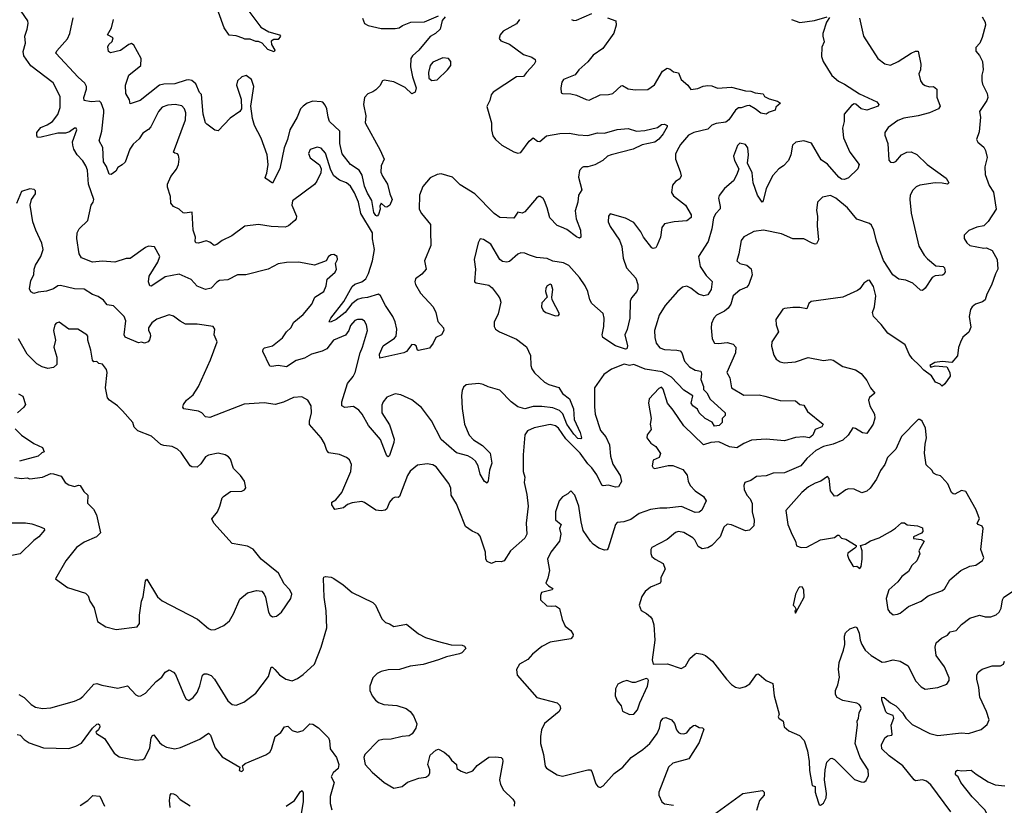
# Model space of a CAD drawing. Extents: x 1954683 to 2060285, y 904798 to 1016299.
# Tile 217 of 256: x 1979102 to 1986162, y 965941 to 971574. Entities that reach past the tile are written whole.
import ezdxf

# ---------------------------------------------------------------- set-up
doc = ezdxf.new("R2010")
doc.units = 0

msp = doc.modelspace()

# ---------------------------------------------------------------- linework, layer by layer
at = {"layer": '0CON10XD'}
for points in [[(1980731.4, 971655), (1980830.8, 971520.8), (1980887.8, 971487.8), (1980965, 971466.2), (1980972.5, 971455), (1980955, 971432.5), (1980925, 971432.5), (1980905, 971420), (1980907.5, 971395), (1980930.8, 971355), (1980925.8, 971344.2), (1980880.7, 971360.7), (1980840, 971405), (1980815, 971417.5), (1980795, 971416.7), (1980755, 971433.8), (1980716.1, 971433.9), (1980702.3, 971442.3), (1980655, 971458.8), (1980605, 971463.3), (1980568.2, 971515), (1980497.9, 971715)], [(1984909.1, 971589.1), (1984886.7, 971555), (1984860.8, 971475), (1984860, 971455), (1984870.8, 971415), (1984854.3, 971375.7), (1984850.8, 971310.8), (1984862.5, 971275), (1984925, 971174), (1984972.4, 971132.4), (1985015, 971112), (1985122.4, 971042.4), (1985247.5, 970985), (1985262.5, 970965), (1985256.7, 970955), (1985175, 970924.6), (1985135, 970935.6), (1985097.3, 970967.3), (1985085, 970970), (1985065, 970958.8), (1985013.2, 970896.8), (1985012.5, 970845), (1985000.9, 970795), (1985007.8, 970727.8), (1985053.1, 970623.1), (1985122.2, 970535), (1985111.1, 970505), (1985045, 970440.2), (1985015, 970427.1), (1984995, 970430.3), (1984974.8, 970444.8), (1984895, 970537.8), (1984848.9, 970568.9), (1984779.2, 970689.2), (1984725, 970704.4), (1984667.5, 970695), (1984642, 970675), (1984630.6, 970605), (1984615, 970564), (1984577.5, 970525), (1984545.4, 970504.6), (1984503.1, 970456.9), (1984455.3, 970364.7), (1984433.9, 970276.1), (1984425, 970266.7), (1984392.1, 970315), (1984361.2, 970405), (1984352.9, 970475), (1984321.2, 970545), (1984328, 970605), (1984322.5, 970655), (1984305, 970680), (1984265, 970688.8), (1984248.3, 970671.7), (1984220, 970595), (1984226.2, 970565), (1984258.8, 970505), (1984243, 970463), (1984221.1, 970418.9), (1984155.6, 970364.4), (1984117, 970313), (1984112.5, 970295), (1984125.6, 970235), (1984123.4, 970216.6), (1984094.4, 970185), (1984076.6, 970153.4), (1984063.8, 970075), (1984037.6, 969982.4), (1983970, 969875), (1983981.4, 969805), (1984025, 969738.8), (1984066.6, 969696.6), (1984060.8, 969639.2), (1984035, 969602), (1984006.7, 969593.3), (1983970, 969605), (1983915, 969649.4), (1983885, 969663.1), (1983855, 969655.8), (1983817.5, 969625), (1983731.4, 969525), (1983687.5, 969455), (1983671.7, 969408.3), (1983654.4, 969345), (1983656.4, 969295), (1983664.8, 969254.8), (1983691.4, 969221.4), (1983725, 969208.1), (1983815, 969204.6), (1983838.6, 969198.6), (1983850.6, 969185), (1983869.5, 969125), (1983903.8, 969085), (1983945, 969060.7), (1983985, 969054), (1983990, 969035), (1983986.9, 968995), (1984004.6, 968945), (1984005, 968923.3), (1984028.4, 968898.4), (1984053.2, 968853.2), (1984160, 968755), (1984160, 968735), (1984140, 968715), (1984140, 968685), (1984117.5, 968665), (1984085, 968660), (1984068, 968688), (1984016.7, 968715), (1983975, 968754.4), (1983960.9, 968780.9), (1983929.2, 968805), (1983917.1, 968825), (1983927.8, 968877.8), (1983865, 968918.7), (1983775, 969012), (1983708.5, 969048.5), (1983587.2, 969067.2), (1983505, 969101.8), (1983475, 969094.5), (1983437, 969103), (1983345, 969067.5), (1983290.3, 969029.7), (1983224.2, 968935), (1983222.4, 968797.6), (1983228.2, 968745), (1983267.6, 968627.6), (1983305, 968583.3), (1983332, 968525), (1983339.2, 968445), (1983355, 968387.5), (1983407.5, 968305), (1983417.3, 968262.7), (1983396.7, 968225), (1983375, 968221.1), (1983325, 968235.6), (1983285, 968231.4), (1983275, 968235.8), (1983239.9, 968309.9), (1983205, 968361.4), (1983175, 968388.9), (1983120.6, 968465), (1983018.7, 968568.7), (1982965, 968646.2), (1982943, 968663), (1982905, 968672.7), (1982792.2, 968647.8), (1982743.8, 968625), (1982725, 968597.5), (1982713, 968453), (1982712.9, 968335), (1982724.3, 968295), (1982719.2, 968255), (1982739.3, 968169.3), (1982748.8, 968085), (1982734.6, 967965), (1982737.5, 967885), (1982723.3, 967856.7), (1982621.1, 967765), (1982576.7, 967695), (1982555, 967686), (1982515, 967689.2), (1982485, 967676), (1982455, 967689.2), (1982445, 967706.7), (1982441.4, 967755), (1982405, 967871.2), (1982388.7, 967888.7), (1982346.8, 967906.8), (1982299.7, 967939.7), (1982252.5, 968055), (1982235, 968102.5), (1982196.7, 968165), (1982193.3, 968215), (1982178.8, 968248.8), (1982087.3, 968367.3), (1982065, 968383.3), (1982025, 968390.6), (1981955, 968380), (1981902.6, 968337.4), (1981882.9, 968305), (1981825, 968156.2), (1981815, 968148.8), (1981795, 968150), (1981775, 968140.8), (1981754.4, 968115), (1981735, 968066.2), (1981723, 968057), (1981695, 968052.5), (1981655, 968057.1), (1981575, 968113.3), (1981555, 968120), (1981485, 968110), (1981451.7, 968098.3), (1981425, 968073.8), (1981363, 968063), (1981340, 968095), (1981340, 968115), (1981369.3, 968130.7), (1981412.5, 968185), (1981476.7, 968335), (1981480.8, 968385), (1981468.1, 968418.1), (1981445, 968434), (1981395, 968455.7), (1981318.3, 968468.3), (1981305.7, 968485.7), (1981288.6, 968535), (1981264, 968575), (1981180.9, 968670.9), (1981179.2, 968695), (1981194.3, 968755), (1981191.4, 968805), (1981169.2, 968845), (1981125, 968870.6), (1981065, 968864.2), (1980995, 968830.6), (1980935, 968815.7), (1980855, 968827.8), (1980712.4, 968817.6), (1980465, 968721.1), (1980435, 968725.8), (1980408.9, 968755), (1980385, 968768.2), (1980280, 968785), (1980271.2, 968795), (1980275.8, 968815), (1980299.4, 968845), (1980345, 968883.3), (1980385.2, 968944.8), (1980471.1, 969135), (1980517.1, 969265), (1980497.1, 969315), (1980502.5, 969355), (1980490, 969375), (1980375, 969390.8), (1980291.7, 969391.7), (1980251.9, 969411.9), (1980205, 969448.8), (1980175, 969458.8), (1980085, 969426.2), (1980050.4, 969399.6), (1980025.5, 969365), (1980025.5, 969345.5), (1980037.1, 969325), (1980040, 969305), (1980032.3, 969277.7), (1980022.5, 969265), (1979996.4, 969253.6), (1979975, 969262.5), (1979955, 969257.5), (1979858.3, 969298.3), (1979852, 969315), (1979862.5, 969415), (1979851.2, 969445), (1979775, 969522.5), (1979730.3, 969530.3), (1979703.6, 969563.6), (1979665, 969588.6), (1979625, 969603.1), (1979565, 969642.5), (1979495, 969643.6), (1979395, 969668.1), (1979375.3, 969664.7), (1979345, 969643.6), (1979295, 969626.9), (1979235, 969620), (1979205, 969610), (1979183.4, 969623.4), (1979171.9, 969645), (1979182.2, 969705), (1979202.9, 969745), (1979205.7, 969784.3), (1979215.6, 969814.4), (1979254.5, 969875.5), (1979270, 969925), (1979260.9, 969970.9), (1979217.1, 970065), (1979197.5, 970125), (1979178, 970245), (1979186.2, 970285), (1979216.2, 970325), (1979216.1, 970346.1), (1979206.2, 970356.2), (1979175, 970361.2), (1979115, 970341.2), (1979078.8, 970255)], [(1983845.3, 971145), (1983893.3, 971105), (1983915, 971074), (1983965, 971080.5), (1984002, 971098), (1984035, 971103.2), (1984065, 971099.2), (1984105, 971083.8), (1984205, 971090.5), (1984305, 971064.3), (1984345, 971062.1), (1984375, 971048.9), (1984433, 971043), (1984442.5, 971022.5), (1984476, 971006), (1984535, 970989.2), (1984557.5, 970975), (1984523.9, 970946.1), (1984520, 970925), (1984475, 970910), (1984454, 970896), (1984415, 970902.5), (1984375.3, 970935.3), (1984335, 970957.5), (1984315, 970956.2), (1984275, 970940.8), (1984255, 970941.4), (1984235, 970925.6), (1984187.3, 970855), (1984165, 970838.9), (1984095, 970830), (1984065, 970816.6), (1984035, 970789.2), (1983935.5, 970765.5), (1983898, 970745), (1983840.7, 970679.3), (1983816.7, 970636.7), (1983805, 970610), (1983804.2, 970574.2), (1983838.8, 970485), (1983843.8, 970455), (1983835, 970433.8), (1983805, 970414), (1983781.7, 970388.3), (1983774.5, 970335), (1983789.9, 970309.9), (1983876.2, 970245), (1983915.8, 970175), (1983916.2, 970155), (1983885, 970132), (1983795, 970125.7), (1983725, 970110), (1983706.1, 970083.9), (1983695.7, 970015), (1983672.9, 969957.1), (1983663, 969937), (1983645, 969932.5), (1983635, 969937.5), (1983574, 970015), (1983555, 970053.8), (1983505, 970120), (1983445, 970150), (1983335, 970181.2), (1983322.9, 970165), (1983321.9, 970125), (1983335, 970091.2), (1983403.1, 969993.1), (1983418.7, 969948.7), (1983428.6, 969865), (1983454, 969795), (1983520.3, 969720.3), (1983534.3, 969675), (1983534.4, 969645), (1983526.9, 969625), (1983489.5, 969580.5), (1983479.5, 969555), (1983476.2, 969435), (1983458.3, 969351.7), (1983440, 969315), (1983459.2, 969235), (1983455.3, 969215), (1983445, 969211.1), (1983375, 969234.7), (1983282.2, 969295), (1983278.5, 969315), (1983290.6, 969375), (1983292.9, 969435), (1983286.5, 969466.5), (1983205, 969538.8), (1983190, 969565), (1983176.7, 969625), (1983157.8, 969665), (1983115.6, 969725), (1983040.5, 969810.5), (1983000.7, 969830.7), (1982925, 969843.1), (1982885, 969862.7), (1982808.7, 969868.7), (1982756.6, 969886.6), (1982725, 969899.4), (1982695, 969901.4), (1982675, 969892.5), (1982615, 969840.5), (1982595.6, 969835.6), (1982565, 969840), (1982545.6, 969855.6), (1982480, 969965), (1982428.3, 969998.3), (1982405, 970002.5), (1982390, 969975), (1982361.2, 969855), (1982371.2, 969785), (1982363.8, 969695), (1982375, 969686.7), (1982465, 969670), (1982490.9, 969650.9), (1982532.5, 969595), (1982545.8, 969575), (1982552.3, 969547.7), (1982532.5, 969465), (1982504.2, 969405), (1982504.3, 969375), (1982514.2, 969355), (1982542.5, 969335), (1982665, 969284.2), (1982735, 969228), (1982765.4, 969165.4), (1982767.9, 969095), (1982775, 969070), (1982793.1, 969043.1), (1982865.5, 968975.5), (1982897.2, 968957.2), (1982966.8, 968936.8), (1982993.9, 968893.9), (1983045.2, 968855), (1983072.4, 968785), (1983078.3, 968708.3), (1983121.5, 968615), (1983131.2, 968575), (1983125, 968568.8), (1983105, 968570), (1983075, 968601.5), (1983024.4, 968675), (1982997.5, 968747.5), (1982971.6, 968771.6), (1982925, 968790), (1982845, 968801.4), (1982785, 968801.5), (1982725, 968784.1), (1982675, 968797.7), (1982625.1, 968835.1), (1982545, 968918.7), (1982461.7, 968941.7), (1982425, 968957.9), (1982395, 968964.4), (1982321.2, 968958.8), (1982302.5, 968955), (1982285, 968940), (1982274, 968915), (1982269.7, 968880.3), (1982275.7, 968785.7), (1982290.8, 968675), (1982324.4, 968595), (1982355, 968561.5), (1982419.9, 968519.9), (1982476.1, 968466.1), (1982486.4, 968395), (1982470, 968345), (1982462, 968268), (1982455, 968250), (1982435, 968263.3), (1982403.2, 968315), (1982389.1, 968375), (1982369.3, 968409.3), (1982348.5, 968428.5), (1982315.8, 968445.8), (1982235, 968468), (1982125, 968562.9), (1982055, 968697.8), (1981983.4, 968793.4), (1981915, 968847.8), (1981835.3, 968885.3), (1981795, 968891.5), (1981735, 968868.2), (1981709.6, 968835), (1981699.7, 968810.3), (1981699.6, 968755), (1981755, 968669.2), (1981787.4, 968567.4), (1981785, 968543.3), (1981755, 968450), (1981745, 968440), (1981735, 968447.5), (1981725, 968470), (1981690, 968565), (1981602.9, 968665), (1981558.5, 968745), (1981535, 968774.4), (1981495, 968800.5), (1981433.6, 968793.6), (1981411.5, 968805), (1981412.7, 968835), (1981453.8, 968965), (1981492.2, 969015), (1981507.3, 969045), (1981543.1, 969185), (1981561.1, 969225), (1981596.9, 969345), (1981589.2, 969385), (1981575, 969411.2), (1981557.5, 969425), (1981525, 969424.3), (1981505, 969416.9), (1981475, 969381.2), (1981461.4, 969345), (1981438.7, 969311.3), (1981352, 969275), (1981305, 969213.8), (1981272.1, 969197.9), (1981195, 969175.8), (1981145, 969147.5), (1981085, 969130.8), (1981015, 969084.4), (1980955, 969095.4), (1980906.8, 969086.8), (1980895, 969090.8), (1980845.8, 969195), (1980848.3, 969211.7), (1980858.3, 969221.7), (1980915, 969236.5), (1980986.4, 969293.6), (1981014.3, 969335), (1981045.6, 969365), (1981068.6, 969405), (1981135, 969459.2), (1981198, 969535), (1981218.8, 969585), (1981282.5, 969625), (1981298.6, 969665), (1981306.2, 969713.8), (1981365, 969763.3), (1981373.3, 969785), (1981367.5, 969825), (1981380, 969855), (1981378.8, 969875), (1981355, 969890), (1981335, 969887.5), (1981317.5, 969875), (1981300, 969845), (1981215, 969814), (1981104.3, 969834.3), (1981015, 969833.3), (1980955, 969824.2), (1980885, 969784.4), (1980724.2, 969744.2), (1980665, 969744), (1980595, 969709.4), (1980535, 969704.3), (1980515, 969692), (1980475, 969650), (1980435, 969638.8), (1980375, 969664.4), (1980331.1, 969711.1), (1980245, 969750.3), (1980145, 969729.7), (1980065, 969674.6), (1980045, 969664.4), (1980035, 969666.2), (1980026.5, 969695), (1980030.5, 969735), (1980094, 969835), (1980106.2, 969875), (1980070, 969945), (1980025, 969950), (1980005, 969940), (1979895, 969861.2), (1979865, 969861.2), (1979785, 969834.4), (1979695, 969843.5), (1979625, 969835.8), (1979545, 969866.2), (1979528, 969895), (1979511.9, 970005), (1979514.3, 970045), (1979528, 970075), (1979590.8, 970135), (1979614, 970245), (1979629.2, 970265), (1979632.9, 970285), (1979595.7, 970395), (1979587.5, 970495), (1979576.4, 970526.4), (1979555, 970561.2), (1979515, 970603.8), (1979491.4, 970645), (1979482.9, 970675), (1979482.1, 970697.9), (1979513.3, 970785), (1979507.5, 970795), (1979495, 970796.2), (1979459.5, 970770.5), (1979430.2, 970759.8), (1979375, 970759.2), (1979257.5, 970732.5), (1979230, 970730), (1979224.2, 970744.2), (1979226, 970765), (1979255, 970800.8), (1979300.2, 970819.8), (1979337.1, 970845), (1979376, 970894), (1979393.3, 970945), (1979392.1, 971022.1), (1979341.7, 971121.7), (1979182.8, 971242.8), (1979131.9, 971315), (1979128.1, 971345), (1979144.5, 971404.5), (1979139.4, 971455), (1979157.1, 971505), (1979164.1, 971545.9), (1979160.8, 971565), (1979112.9, 971635)], [(1980025, 970786), (1979985, 970761.4), (1979959.8, 970720.2), (1979915, 970680.3), (1979893.2, 970645), (1979857.8, 970552.2), (1979837.4, 970532.6), (1979805.6, 970515), (1979791.9, 970488.1), (1979757.8, 970465), (1979745, 970467.5), (1979725, 970522.3), (1979703.8, 970555), (1979697.4, 970657.4), (1979672.7, 970705), (1979690.4, 970775), (1979705.2, 970905), (1979704.8, 970925), (1979687.7, 970977.7), (1979675, 970989.6), (1979614.7, 970984.7), (1979564, 970994), (1979562.1, 971015), (1979582.5, 971075), (1979581.1, 971095), (1979568.6, 971118.6), (1979521.9, 971161.9), (1979362.5, 971335), (1979368.7, 971351.3), (1979446.2, 971436.2), (1979462.9, 971475), (1979485, 971586.7)], [(1982152.5, 971595), (1982132.3, 971567.7), (1982116, 971505), (1982083.1, 971475), (1982046, 971454), (1981965, 971355.5), (1981918.9, 971315), (1981906.4, 971295), (1981903.5, 971235), (1981918.9, 971165), (1981945.9, 971085), (1981938.2, 971055), (1981913.4, 971043.4), (1981865, 971086.5), (1981785, 971128.1), (1981715, 971139.6), (1981703.1, 971135), (1981685, 971100.8), (1981655, 971071.9), (1981635, 971056.9), (1981597.8, 971042.2), (1981574.4, 971015), (1981566.7, 970965), (1981583.3, 970885), (1981580.5, 970835), (1981687.3, 970637.3), (1981715.8, 970575), (1981693.1, 970525), (1981691.7, 970481.7), (1981702.5, 970452.5), (1981739.4, 970395), (1981755.6, 970325.6), (1981772.5, 970285), (1981756.2, 970245), (1981735, 970230), (1981721.7, 970231.7), (1981695, 970257.5), (1981685, 970237.5), (1981688, 970215), (1981673.8, 970176.2), (1981665, 970165.8), (1981655, 970170.5), (1981642.1, 970192.1), (1981627.7, 970277.7), (1981595, 970330.8), (1981575, 970379.2), (1981558.6, 970458.6), (1981535.4, 970495.4), (1981475.3, 970535), (1981415, 970611.3), (1981397.4, 970685), (1981396.7, 970775), (1981324, 970845), (1981313.2, 970875), (1981304.3, 970934.3), (1981291.5, 970961.5), (1981275, 970981.9), (1981265, 970985.6), (1981205, 970990), (1981164.6, 970975.4), (1981135, 970954.4), (1981116.7, 970935), (1981092.5, 970875), (1981040, 970785), (1981023.1, 970715), (1980999.1, 970655), (1980967.5, 970505), (1980915, 970402), (1980866.7, 970435), (1980863, 970443), (1980875.4, 970474.6), (1980884.4, 970535), (1980875.9, 970605.9), (1980833.8, 970725), (1980786.2, 970815), (1980772.5, 970865), (1980759.2, 970955), (1980781.9, 971095), (1980764.2, 971145), (1980725, 971173.8), (1980695, 971164), (1980664.2, 971135), (1980657.1, 971105), (1980689.2, 971005), (1980692, 970935), (1980680, 970915), (1980611.1, 970868.9), (1980525, 970776.7), (1980501.7, 970781.7), (1980443.3, 970825), (1980434, 970835), (1980416.8, 970896.8), (1980406.7, 971036.7), (1980392.5, 971052.5), (1980365, 971113.5), (1980336.7, 971136.7), (1980315, 971141.5), (1980295, 971140.4), (1980215, 971114.1), (1980135, 971111.5), (1980105, 971103.6), (1979966.2, 970993.8), (1979895, 970970), (1979889.3, 970999.3), (1979864.4, 971045), (1979860.8, 971105), (1979885.8, 971175), (1979971.4, 971245), (1979972.5, 971295), (1979921.9, 971391.9), (1979905, 971403.3), (1979885, 971396.4), (1979825, 971353.1), (1979753.3, 971336.7), (1979738.8, 971345), (1979735, 971380), (1979742, 971395), (1979765, 971416.7), (1979773.3, 971443.3), (1979732, 971465), (1979760, 971515), (1979775.8, 971575)], [(1982686, 971575), (1982664, 971545), (1982569.4, 971490.6), (1982548, 971465), (1982539.3, 971439.3), (1982551.7, 971421.7), (1982615, 971399.1), (1982713.4, 971323.4), (1982775, 971306), (1982797.5, 971287.5), (1982800, 971275), (1982792, 971255), (1982735, 971195.8), (1982715, 971166), (1982665, 971164), (1982497.8, 971055), (1982482.7, 971035), (1982472.2, 970995), (1982451.7, 970951.7), (1982484.3, 970835), (1982484.1, 970784.1), (1982495, 970740), (1982514.2, 970715), (1982560, 970675), (1982645, 970627.5), (1982675, 970617.8), (1982695, 970620.6), (1982755, 970703.3), (1982785, 970725.7), (1982815, 970703.8), (1982831.7, 970701.7), (1982879.8, 970740.2), (1982975, 970758.5), (1983045, 970760.9), (1983107.6, 970747.6), (1983175, 970742.9), (1983245, 970763.6), (1983295, 970760), (1983385, 970785.7), (1983465, 970793.8), (1983525, 970775.7), (1983585, 970779.6), (1983675, 970801.9), (1983705, 970822.5), (1983725, 970824.4), (1983744, 970815), (1983745.6, 970805), (1983715.4, 970755), (1983685, 970718.1), (1983655, 970695.6), (1983565, 970676.2), (1983500, 970645), (1983343.3, 970605), (1983315.6, 970594.4), (1983282.5, 970565), (1983225, 970533.8), (1983175, 970518), (1983145, 970519.2), (1983135, 970514), (1983116.9, 970493.1), (1983109.2, 970445), (1983131.9, 970355), (1983110, 970315), (1983104, 970265), (1983085.8, 970204.2), (1983093.1, 970145), (1983124, 970065), (1983126, 970014), (1983115, 970006.7), (1983095, 970016.2), (1983025, 970069.4), (1982986.3, 970086.3), (1982955, 970097.1), (1982902.4, 970152.4), (1982885.4, 970225), (1982865.3, 970275), (1982855, 970292.2), (1982835, 970307.1), (1982823, 970307), (1982807.5, 970295), (1982725, 970195.6), (1982705, 970187.5), (1982673.3, 970195), (1982645, 970150), (1982545, 970155.3), (1982505, 970184.2), (1982365.3, 970325), (1982260.4, 970390.4), (1982205.5, 970445), (1982125, 970468.2), (1982096.4, 970463.6), (1982045, 970441.2), (1981992.4, 970377.6), (1981970, 970315), (1981966.9, 970215), (1981983.9, 970183.9), (1982047.1, 970105), (1982048.1, 970058.1), (1982049.1, 969955), (1982004.4, 969845), (1982017.5, 969785), (1981985, 969749.2), (1981941.2, 969715), (1981935.7, 969695), (1981940.6, 969675), (1981975, 969614.2), (1982067.1, 969515), (1982086, 969475), (1982099.3, 969409.3), (1982140, 969365), (1982144, 969345), (1982125.6, 969314.4), (1982085, 969294.4), (1982066.5, 969255), (1982040.3, 969219.7), (1981962, 969202), (1981954.2, 969205), (1981945, 969235.7), (1981933.6, 969243.6), (1981915, 969244.4), (1981875, 969196), (1981857.5, 969185), (1981685, 969147.5), (1981681.4, 969175), (1981708.6, 969235), (1981790.5, 969289.5), (1981802.2, 969305), (1981805.3, 969355), (1981793.4, 969406.6), (1981778.5, 969445), (1981724.6, 969525), (1981688.5, 969595), (1981675, 969606.5), (1981595, 969581.7), (1981555, 969578.4), (1981525, 969567.8), (1981483.7, 969536.3), (1981435, 969474.8), (1981370.4, 969425), (1981335, 969406.5), (1981324.6, 969404.6), (1981320.9, 969410.9), (1981332.1, 969435), (1981425.5, 969554.5), (1981485, 969660.4), (1981505, 969676.5), (1981555, 969694.2), (1981583.6, 969716.4), (1981603.3, 969755), (1981631.9, 969845), (1981647.3, 969925), (1981632.6, 970002.6), (1981631.5, 970045), (1981549.4, 970185), (1981531.5, 970265), (1981502.9, 970332.9), (1981475, 970379.2), (1981445, 970403.1), (1981395, 970422.9), (1981355.8, 970455), (1981334.2, 970495), (1981295, 970616.2), (1981265, 970653.8), (1981235, 970660), (1981185, 970643.3), (1981174, 970615), (1981185, 970583.3), (1981252.5, 970532.5), (1981264, 970505), (1981262.5, 970475), (1981233.1, 970415), (1981215, 970391.4), (1981057.5, 970275), (1981054.4, 970245), (1981086.7, 970165), (1981083.6, 970146.4), (1981074.2, 970135), (1981029.2, 970095), (1981005, 970085.6), (1980905, 970090.9), (1980815, 970106.4), (1980717.4, 970092.6), (1980624, 970025), (1980555, 969991.9), (1980515, 969962.9), (1980496, 969956), (1980465, 969978.8), (1980438.3, 969988.3), (1980385, 969972), (1980365, 969973.3), (1980360, 969985), (1980362, 970015), (1980345.6, 970065), (1980340, 970195), (1980285, 970186.7), (1980275, 970190), (1980246.1, 970216.1), (1980204.5, 970234.5), (1980185, 970257.5), (1980184.4, 970305.6), (1980162.7, 970372.7), (1980163.2, 970395), (1980185, 970449.4), (1980227.2, 970502.8), (1980242, 970535), (1980246.7, 970575), (1980241.7, 970601.7), (1980235, 970612.5), (1980215, 970616.2), (1980206.2, 970625), (1980291.5, 970855), (1980293.1, 970905), (1980284.5, 970935), (1980265, 970956.5), (1980216.9, 970966.9), (1980165, 970961.2), (1980125, 970946.5), (1980096.5, 970915), (1980042.5, 970805), (1980025, 970786)], [(1981560, 971585), (1981575.5, 971545.5), (1981601.9, 971531.9), (1981695, 971511.1), (1981795, 971510), (1981822.5, 971515), (1981848.1, 971531.9), (1981907.5, 971555), (1982005, 971558.8), (1982105, 971601.4)], [(1983317.8, 971587.8), (1983376, 971565), (1983380, 971535), (1983362.3, 971477.7), (1983282.6, 971367.4), (1983215, 971319.2), (1983175, 971272.5), (1983112.2, 971215), (1983085, 971178.9), (1983002, 971145), (1982990, 971125), (1982982, 971085), (1982985, 971050), (1982995, 971044), (1983055, 971043.3), (1983095, 971033.8), (1983165, 971000.8), (1983185, 970997.5), (1983265, 971034.4), (1983325, 971037.1), (1983355, 971045.8), (1983415, 971098.8), (1983425, 971101.2), (1983465, 971079.2), (1983515, 971070.8), (1983605, 971074), (1983652.6, 971107.4), (1983710.8, 971205), (1983745, 971226.9), (1983765, 971220), (1983790.6, 971200.6), (1983825, 971193.5), (1983845.3, 971145)], [(1983058, 971575), (1983075, 971566.9), (1983095, 971570), (1983205, 971617.3)], [(1985124.3, 971585), (1985152.9, 971455), (1985255, 971296.7), (1985305, 971256.2), (1985345, 971248), (1985401.2, 971275), (1985495, 971334.2), (1985525, 971347.5), (1985545, 971348.8), (1985564, 971255), (1985560.8, 971215), (1985550, 971185), (1985560.8, 971135), (1985575, 971114), (1985593.2, 971103.2), (1985625, 971093.1), (1985655, 971094.2), (1985677.5, 971075), (1985678.3, 971018.3), (1985701.2, 970955), (1985690, 970935), (1985625, 970905.5), (1985545, 970884.5), (1985442.4, 970867.6), (1985398.9, 970851.1), (1985329.4, 970800.6), (1985305.7, 970765), (1985305.6, 970745), (1985327, 970687), (1985335, 970567.5), (1985345, 970551.9), (1985365, 970548.9), (1985385, 970556.9), (1985425, 970604.2), (1985462.5, 970625), (1985495, 970627.5), (1985535, 970607.5), (1985609.2, 970535), (1985745, 970437.1), (1985763.8, 970405), (1985755, 970394), (1985715, 970402.9), (1985665, 970403.3), (1985555, 970388.1), (1985530, 970375), (1985505, 970351.2), (1985487.1, 970315), (1985483.3, 970285), (1985495, 970187.5), (1985549.3, 969949.3), (1985586.2, 969886.2), (1985610.2, 969860.2), (1985670.2, 969810.2), (1985722.5, 969805), (1985733.6, 969793.6), (1985738.8, 969765), (1985731.7, 969748.3), (1985718.9, 969741.1), (1985665, 969737.5), (1985645, 969726), (1985595, 969648), (1985575, 969632), (1985560, 969635), (1985505, 969684.2), (1985455, 969706), (1985405, 969714.3), (1985361.8, 969745), (1985295, 969847.5), (1985246.4, 969986.4), (1985226.2, 970065), (1985209.9, 970099.9), (1985195, 970111.5), (1985103.7, 970143.7), (1985037.5, 970225), (1984955, 970294.5), (1984915, 970314.5), (1984858.5, 970301.5), (1984823.1, 970265), (1984814.4, 970205.6), (1984822.2, 970165), (1984819.5, 970095), (1984828.5, 969995), (1984815, 969968), (1984805, 969964), (1984785, 969970.8), (1984725, 970002.5), (1984645, 970002.9), (1984565, 970038.1), (1984435, 970064.4), (1984365, 970055.8), (1984345, 970044), (1984295, 970018), (1984275, 969990), (1984259.2, 969895), (1984244, 969845), (1984265, 969826.2), (1984315, 969814), (1984346.8, 969786.8), (1984354.2, 969745), (1984330.6, 969675), (1984314.6, 969655.4), (1984265, 969634.3), (1984217.5, 969595), (1984200, 969535), (1984182.2, 969505), (1984156.4, 969483.6), (1984098.6, 969455), (1984080, 969435), (1984063.6, 969395), (1984060.5, 969365), (1984067.8, 969285), (1984084.5, 969254.5), (1984111.7, 969251.7), (1984175, 969260), (1984217.4, 969247.4), (1984237.1, 969225), (1984234.4, 969185), (1984171.9, 969045), (1984194.2, 969005), (1984205, 968933.8), (1984295, 968882.1), (1984405, 968883.3), (1984445, 968873.6), (1984555, 968843.8), (1984665, 968841.9), (1984695, 968815.6), (1984725, 968810), (1984750.5, 968765), (1984862.1, 968675), (1984852.9, 968655), (1984805, 968636.2), (1984790, 968595), (1984765, 968576.9), (1984725, 968582.5), (1984665, 968577.5), (1984586.2, 968553.8), (1984455, 968566.4), (1984348.2, 968558.2), (1984295, 968536.2), (1984245, 968503.9), (1984192.2, 968512.2), (1984115, 968546.7), (1984057.8, 968542.2), (1984005, 968525.7), (1983865, 968661.2), (1983787.1, 968775)], [(1984635, 971576), (1984695, 971554.2), (1984801.9, 971568.1), (1984892.5, 971595)], [(1986003.6, 971593.6), (1986023.8, 971555), (1986026, 971535), (1986004, 971445), (1985986.7, 971405), (1985957.5, 971375), (1985957, 971347), (1985985, 971317.5), (1986006, 971275), (1986010, 971215), (1986000.8, 971175), (1986000.8, 971135), (1986005, 971112.5), (1986040, 971045), (1986044.2, 971015.8), (1986036.7, 970995), (1985984.2, 970915), (1985991.2, 970875), (1985980.7, 970769.3), (1985963.3, 970715), (1985971.2, 970695), (1986015, 970660), (1986028, 970635), (1986038, 970585), (1986021.2, 970518.8), (1986024.3, 970465), (1986052.5, 970385), (1986083.6, 970336.4), (1986104, 970215), (1986045, 970126.7), (1986015, 970096.7), (1985965, 970086.7), (1985906.4, 970063.6), (1985875, 970030), (1985873.3, 970005), (1985894.2, 969974.2)], [(1982056.8, 971136.8), (1982095, 971142.9), (1982170.8, 971215), (1982193.8, 971245), (1982193.9, 971273.9), (1982177.5, 971295), (1982135, 971300), (1982065, 971269.4), (1982045, 971246), (1982032.3, 971195), (1982036.9, 971155), (1982056.8, 971136.8)], [(1985894.2, 969974.2), (1985915, 969954), (1986015, 969936), (1986035, 969938.8), (1986075, 969918.8), (1986111.2, 969855), (1986115.5, 969784.5), (1986097.9, 969752.1), (1986070.3, 969669.7), (1986035.7, 969605), (1986024.5, 969565.5), (1986005, 969550), (1985954.6, 969535.4), (1985930.8, 969515), (1985918.6, 969495), (1985910, 969445), (1985921.2, 969368.8), (1985906.2, 969333.8), (1985865, 969296.7), (1985847.3, 969262.7), (1985833.9, 969223.9), (1985825, 969163.3), (1985785, 969116), (1985715, 969123.1), (1985663.3, 969115), (1985627.5, 969095), (1985635, 969082.5), (1985665, 969091.2), (1985750, 969085), (1985771.2, 969045), (1985773, 969017), (1985735.8, 968964.2), (1985715, 968947.5), (1985701.2, 968961.2), (1985667.5, 968975), (1985639.3, 969019.3), (1985585, 969061.2), (1985554.5, 969094.5), (1985500.8, 969145), (1985480, 969175), (1985451.7, 969241.7), (1985325.5, 969325.5), (1985278.8, 969388.8), (1985224.7, 969444.7), (1985216.4, 969475), (1985231.9, 969515), (1985240, 969595), (1985225, 969660), (1985195, 969705.7), (1985183.3, 969705), (1985154.4, 969685.6), (1985125.6, 969644.4), (1985108.8, 969631.2), (1985005, 969583.8), (1984777.7, 969552.3), (1984761.2, 969538.8), (1984745, 969500), (1984695, 969510.6), (1984645, 969511.1), (1984585, 969504.2), (1984575, 969497.5), (1984524.2, 969425), (1984525.7, 969385.7), (1984543.3, 969335), (1984495.7, 969264.3), (1984492.7, 969232.7), (1984509.5, 969169.5), (1984525, 969140), (1984555, 969121.2), (1984584.3, 969114.3), (1984665, 969120.6), (1984755, 969150.8), (1984865, 969131.1), (1984915, 969138.2), (1984933.8, 969133.8), (1985005, 969087.5), (1985094.6, 969064.6), (1985136.1, 969036.1), (1985177.2, 968987.2), (1985202.5, 968935), (1985233.8, 968895), (1985195.7, 968865), (1985186.9, 968845), (1985198.1, 968805), (1985231.9, 968745), (1985233.2, 968716.8), (1985221.5, 968675), (1985175, 968606.2), (1985145, 968611.4), (1985095, 968644), (1985075, 968646.7), (1985043.1, 968595), (1985005, 968560), (1984935, 968531.5), (1984865, 968513.6), (1984810.5, 968485), (1984745, 968428.1), (1984702, 968375), (1984585, 968325.7), (1984505, 968321.9), (1984455, 968303.6), (1984385, 968297.8), (1984345, 968270), (1984301.2, 968255), (1984293.1, 968235), (1984296.7, 968205), (1984315, 968166), (1984338.9, 968138.9), (1984353.1, 968105), (1984354.4, 968045), (1984369.4, 967985), (1984365.8, 967945), (1984335, 967913.8), (1984305, 967910), (1984205, 967953.1), (1984175, 967956.7), (1984151.9, 967935), (1984124.3, 967865.7), (1984064.3, 967805), (1984035, 967787.8), (1983995, 967780.5), (1983966.1, 967796.1), (1983943.7, 967843.7), (1983928.9, 967858.9), (1983865, 967897.9), (1983825, 967905.4), (1983805, 967896.2), (1983745, 967846.9), (1983635, 967789.2), (1983626.9, 967775), (1983626.6, 967746.6), (1983635.5, 967725.5), (1983658, 967705), (1983715.7, 967675.7), (1983731.2, 967635), (1983700, 967575), (1983700, 967545), (1983693.3, 967535), (1983625, 967504.2), (1983585.8, 967474.2), (1983562.7, 967437.3), (1983543.8, 967375), (1983557, 967337), (1983597.3, 967317.3), (1983625, 967292.5), (1983636.7, 967275), (1983648, 967235), (1983655.9, 967125.9), (1983636.2, 966985), (1983645, 966952.5), (1983746.1, 966956.1), (1983845, 966922), (1983875, 966938.8), (1983908, 966995), (1983945, 967028), (1983958, 967032), (1983994.4, 967025.6), (1984019.4, 967015), (1984069.2, 966975), (1984168.8, 966845), (1984205, 966808), (1984235, 966787.5), (1984265, 966780.6), (1984305, 966792.2), (1984336.7, 966813.3), (1984385, 966880), (1984395, 966883.8), (1984405, 966878.8), (1984455, 966836.2), (1984501.2, 966815), (1984512, 966725), (1984548, 966595), (1984541.4, 966575), (1984546, 966565), (1984576, 966545), (1984583.8, 966505), (1984615.9, 966475.9), (1984692.3, 966442.3), (1984727.1, 966405), (1984751.2, 966331.2), (1984762.9, 966255), (1984765, 966190), (1984783.9, 966083.9), (1984806.7, 966075), (1984806.7, 966035), (1984826.1, 965966.1), (1984833.9, 965943.9), (1984845, 965942.5)], [(1982945, 969451.2), (1982965, 969452.5), (1982972.5, 969465), (1982921.2, 969565), (1982916.7, 969585), (1982925, 969640), (1982915, 969672.5), (1982905, 969677.1), (1982885, 969666), (1982875, 969650), (1982871.1, 969625), (1982883.3, 969585), (1982846.2, 969545), (1982842.5, 969515), (1982855, 969490), (1982875, 969474), (1982945, 969451.2)], [(1980475, 967200), (1980505, 967202.5), (1980565, 967231.2), (1980605.6, 967264.4), (1980636, 967315), (1980681.2, 967418.8), (1980736.1, 967463.9), (1980799.3, 967480.7), (1980837.7, 967477.7), (1980856.1, 967456.1), (1980863.9, 967433.9), (1980886.7, 967325), (1980897.5, 967305), (1980915, 967292.5), (1980943.3, 967296.7), (1980980, 967325), (1981046, 967425), (1981053.3, 967455), (1981040, 967485), (1980999.5, 967529.5), (1980956.8, 967606.8), (1980833.8, 967705), (1980776.6, 967776.6), (1980735, 967799.2), (1980625, 967818.8), (1980494.5, 967964.5), (1980481.2, 967995), (1980520, 968045), (1980538, 968085), (1980554.1, 968145.9), (1980564, 968156), (1980615, 968190), (1980695, 968193.3), (1980715, 968202.5), (1980723, 968217), (1980713.8, 968265), (1980685, 968305.8), (1980634.2, 968355), (1980613.6, 968423.6), (1980599.5, 968439.5), (1980575, 968453.3), (1980525.8, 968465.8), (1980457.3, 968452.7), (1980435, 968440), (1980400.3, 968389.7), (1980375, 968366.2), (1980337.7, 968367.7), (1980323.8, 968375), (1980260.6, 968470.6), (1980235, 968495.8), (1980195, 968512.9), (1980135, 968520), (1980115, 968528), (1980048.3, 968588.3), (1979950, 968625), (1979923, 968653), (1979912.5, 968685), (1979839.5, 968769.5), (1979803.3, 968805), (1979745.7, 968845), (1979733.1, 968863.1), (1979716.5, 968935), (1979730.5, 969045), (1979724.4, 969065), (1979702.5, 969095), (1979695, 969104), (1979670, 969110), (1979655, 969122.5), (1979635, 969121.2), (1979625, 969133.3), (1979612.5, 969205), (1979591.8, 969275), (1979590.8, 969305), (1979584.4, 969314.4), (1979520, 969355), (1979455, 969354.3), (1979384.5, 969405.5), (1979365, 969399.2), (1979354.6, 969385.4), (1979345.7, 969345), (1979358.8, 969275), (1979346.2, 969225), (1979368, 969155), (1979368, 969102), (1979345, 969081.2), (1979305, 969072.5), (1979263.3, 969085), (1979225, 969106), (1979155.5, 969175.5), (1979094.4, 969285)], [(1979095, 968892), (1979124.2, 968874.2), (1979143.3, 968815), (1979133.3, 968795), (1979086.7, 968755)], [(1983787.1, 968775), (1983747.1, 968825), (1983715.5, 968925.5), (1983705, 968938.8), (1983685, 968930.8), (1983616.2, 968855), (1983610, 968825), (1983630, 968715), (1983623.8, 968675), (1983628.8, 968635), (1983602.3, 968597.7), (1983598, 968575), (1983627.5, 968537.5), (1983663.9, 968513.9), (1983696.4, 968463.6), (1983687.5, 968435), (1983644.6, 968415.4), (1983638, 968375), (1983645, 968361.2), (1983656.2, 968356.2), (1983752.3, 968377.7), (1983785, 968377.5), (1983857.7, 968347.7), (1983887.1, 968307.1), (1983894.2, 968265), (1983910, 968235), (1983946, 968195), (1984004, 968155), (1984023.8, 968125), (1983993.2, 968056.8), (1983975, 968042.9), (1983945, 968041.4), (1983846.4, 968083.6), (1983742.4, 968072.4), (1983692.7, 968072.7), (1983625, 968062.5), (1983545, 968034.4), (1983485, 967990), (1983435, 967974), (1983385, 967968.8), (1983374, 967955), (1983322, 967785), (1983315, 967773.3), (1983295, 967770.8), (1983255, 967785.8), (1983214.6, 967814.6), (1983194.4, 967835), (1983142.2, 967912.2), (1983127, 967973), (1983111.4, 968085), (1983083.3, 968165), (1983053, 968197), (1983032.5, 968175), (1982995, 968152), (1982971.2, 968125), (1982944.3, 968045), (1982945, 967987.5), (1982983.8, 967955), (1982973.8, 967925), (1982982.5, 967885), (1982972.5, 967835), (1982910, 967755), (1982886.7, 967705), (1982900.6, 967625), (1982889.7, 967570.3), (1982873.8, 967535), (1982893.8, 967513.8), (1982923.8, 967495), (1982921.2, 967485), (1982842.7, 967467.3), (1982836.2, 967445), (1982837.5, 967415), (1982882.4, 967372.4), (1982915, 967368), (1982945, 967372.5), (1982973, 967353), (1982992.8, 967272.8), (1983014.2, 967225), (1983055, 967193.8), (1983070, 967165), (1983068.8, 967151.2), (1983055, 967134.2), (1982905, 967111.1), (1982845, 967080), (1982778.8, 967025), (1982745, 966986.7), (1982685, 966953.3), (1982663.8, 966915), (1982670, 966875), (1982811.2, 966715), (1982955.8, 966675.8), (1982975.9, 966655.9), (1982978.8, 966635), (1982970, 966615), (1982865, 966528.6), (1982842.7, 966482.7), (1982835.5, 966435), (1982836.5, 966385), (1982857.5, 966305), (1982870.7, 966220.7), (1982878.3, 966208.3), (1982955, 966160.8), (1982995, 966150.8), (1983175, 966195.7), (1983195, 966196), (1983204.2, 966184.2), (1983234.1, 966094.1), (1983247.5, 966075), (1983265, 966070), (1983285, 966082), (1983365, 966168.6), (1983425.8, 966215), (1983485.8, 966285), (1983569.6, 966340.4), (1983619.2, 966385), (1983672.5, 966455), (1983690, 966495), (1983700, 966545), (1983715, 966567.1), (1983735, 966571.4), (1983776.2, 966555), (1983797.9, 966527.9), (1983812.2, 966482.2), (1983825, 966463.3), (1983840, 966455), (1983865, 966454.2), (1983885, 966462), (1983912.4, 966497.6), (1983932.5, 966512.5), (1983945, 966516.7), (1983975, 966500), (1983997.7, 966497.7), (1984007.7, 966487.7), (1983975, 966391.4), (1983899.5, 966275), (1983785, 966244.5), (1983753.8, 966215), (1983684.5, 966035), (1983685.6, 966015), (1983705.8, 965965.8), (1983725, 965952), (1983791.1, 965941.1)], [(1985365, 967306.2), (1985395, 967312), (1985415, 967320), (1985475, 967367.5), (1985566.2, 967403.8), (1985615, 967442.9), (1985718.6, 967481.4), (1985734.2, 967495), (1985772.2, 967557.8), (1985849.2, 967625), (1985915, 967655.8), (1985957, 967663), (1986005, 967696.7), (1986013.8, 967715), (1985992.5, 967775), (1986011.2, 967925), (1986002.5, 967942.5), (1985973.3, 967955), (1985968, 967965), (1985983.6, 967995), (1985960.3, 968060.3), (1985885, 968190), (1985855, 968198), (1985807.7, 968172.3), (1985795, 968173.3), (1985783.8, 968185), (1985756.7, 968245), (1985714.2, 968294.2), (1985703.9, 968303.9), (1985675, 968310), (1985655, 968322.5), (1985643, 968343), (1985601.2, 968381.2), (1985589.2, 968465), (1985595, 968530), (1985604.2, 968575.8), (1985597.5, 968645), (1985573.1, 968695), (1985555, 968707.5), (1985543.6, 968706.4), (1985424.5, 968585.5), (1985384.3, 968495), (1985324.4, 968435), (1985305.4, 968384.6), (1985275, 968342), (1985245, 968278.8), (1985200, 968215), (1985175, 968193.8), (1985139.3, 968180.7), (1985085, 968206.7), (1985045, 968210), (1985025, 968203.3), (1984965, 968160), (1984945, 968156.7), (1984916.7, 968195), (1984906.2, 968285), (1984895, 968297.5), (1984845.7, 968264.3), (1984805, 968252), (1984757.5, 968225), (1984708.9, 968185), (1984594.2, 968055.8), (1984610.8, 967955), (1984641.1, 967881.1), (1984665.8, 967835), (1984672.7, 967802.7), (1984705, 967790), (1984745, 967793.1), (1984845, 967844), (1984945, 967861.2), (1984965, 967877.5), (1984975, 967877.5), (1984995, 967856.7), (1985025, 967848.8), (1985100, 967805), (1985100, 967795), (1985090, 967785), (1985040.6, 967749.4), (1985038, 967735), (1985046.2, 967705), (1985075, 967657.5), (1985082.5, 967652.5), (1985105, 967656.7), (1985125, 967640), (1985135, 967652.5), (1985142.9, 967705), (1985143.8, 967765), (1985130, 967805), (1985165, 967812.5), (1985202.3, 967837.7), (1985265, 967860), (1985345.9, 967904.1), (1985382.3, 967927.7), (1985425, 967966.7), (1985445, 967967.5), (1985465, 967952.5), (1985540, 967945), (1985575, 967930), (1985577.5, 967905), (1985568.3, 967891.7), (1985510, 967865), (1985510, 967855), (1985566.1, 967846.1), (1985586.7, 967835), (1985553.3, 967775), (1985550, 967765), (1985556.7, 967745), (1985534, 967695), (1985499.7, 967660.3), (1985475, 967616.7), (1985427.6, 967582.4), (1985397.7, 967542.3), (1985334.6, 967485.4), (1985314.2, 967425), (1985325.8, 967345.8), (1985337.7, 967327.7), (1985365, 967306.2)], [(1979071.2, 968641.2), (1979115.9, 968595.9), (1979205, 968536), (1979266.1, 968506.1), (1979277.5, 968475), (1979261.7, 968468.3), (1979235, 968443.8), (1979101.2, 968408.8)], [(1979065, 968291.2), (1979115, 968283.8), (1979155, 968288), (1979175, 968281.2), (1979265, 968294), (1979325, 968320), (1979345, 968318.8), (1979400.7, 968300.7), (1979427.5, 968255), (1979455, 968240), (1979495, 968227.5), (1979525, 968236.7), (1979535, 968233.8), (1979561.5, 968191.5), (1979590, 968165), (1979587.7, 968107.7), (1979632, 968065), (1979653, 968023), (1979681.2, 967895), (1979653.3, 967865), (1979565, 967827.1), (1979509.3, 967790.7), (1979434.2, 967695), (1979360, 967565), (1979445, 967503.3), (1979575, 967461.2), (1979592.3, 967442.3), (1979604.3, 967404.3), (1979635.9, 967355.9), (1979659.5, 967259.5), (1979720.5, 967220.5), (1979795, 967202), (1979945, 967220), (1979962.5, 967245), (1979962, 967305), (1979976.2, 967405), (1979988.8, 967435), (1980005, 967550), (1980015, 967562.5), (1980090, 967435), (1980125, 967406.2), (1980377.5, 967275), (1980455, 967210), (1980475, 967200)], [(1979045, 967965.7), (1979145, 967965.4), (1979188.7, 967958.7), (1979245, 967941.2), (1979277.5, 967925), (1979280, 967915), (1979238.8, 967865), (1979205, 967840.8), (1979105, 967744.4), (1979035, 967730.4)], [(1979096.2, 966736.2), (1979133.8, 966713.8), (1979185, 966664.3), (1979215, 966645.6), (1979265, 966635.6), (1979325, 966640), (1979495, 966688.6), (1979534.4, 966705.6), (1979555, 966722), (1979635, 966810), (1979655, 966814.2), (1979691.5, 966801.5), (1979805, 966781.4), (1979875, 966798.8), (1979935, 966733.3), (1979955, 966723.8), (1979970, 966725), (1980005, 966746.2), (1980080.2, 966829.8), (1980120.6, 966859.4), (1980145, 966895.7), (1980175, 966912.5), (1980205, 966896.2), (1980219.4, 966879.4), (1980283, 966723), (1980295, 966702.5), (1980315, 966693.3), (1980345, 966713.3), (1980375, 966751.2), (1980395, 966797.5), (1980414, 966875), (1980425, 966883.3), (1980445, 966883.8), (1980475, 966872), (1980500, 966845), (1980595, 966691.2), (1980625, 966663.8), (1980655, 966660), (1980708.3, 966681.7), (1980795, 966746), (1980885.6, 966865), (1980905, 966932.5), (1980915, 966931.2), (1980930.8, 966915), (1980965, 966876.2), (1981010, 966845), (1981055, 966833.8), (1981095, 966851.2), (1981135, 966880), (1981216.1, 966953.9), (1981264.6, 967075.4), (1981305.6, 967214.4), (1981299.5, 967335), (1981285.7, 967434.3), (1981281.7, 967568.3), (1981283, 967577), (1981295, 967582), (1981335, 967578), (1981355, 967568), (1981421.7, 967521.7), (1981485.9, 967465.9), (1981635, 967396), (1981654, 967375), (1981699.1, 967279.1), (1981725, 967251.2), (1981755, 967242.5), (1981785, 967222.5), (1981875, 967238.8), (1981961.7, 967171.7), (1982011.2, 967145), (1982095, 967118.2), (1982195, 967092.9), (1982275, 967090), (1982292.5, 967082.5), (1982300, 967065), (1982272.5, 967035), (1982255, 967026.5), (1982163.6, 967006.4), (1982105, 966983.1), (1981995, 966951.8), (1981901.5, 966938.5), (1981825, 966915.4), (1981745, 966911.6), (1981695, 966901.2), (1981664.8, 966885.2), (1981634.3, 966855.8), (1981614, 966796), (1981613.6, 966765), (1981629.1, 966725), (1981653.3, 966695), (1981675, 966679.1), (1981714.1, 966664.1), (1981807.3, 966657.3), (1981874.4, 966634.4), (1981901.2, 966615), (1981925, 966582.5), (1981948.8, 966525), (1981943.3, 966495), (1981915.9, 966454.1), (1981895, 966440), (1981845, 966433.8), (1981765, 966415.8), (1981705, 966414), (1981675, 966406), (1981576.7, 966305), (1981568.8, 966285), (1981580, 966235), (1981628.8, 966178.8), (1981715, 966103.8), (1981784.1, 966064.1), (1981845, 966076.2), (1981882.3, 966107.7), (1981965, 966136.2), (1982015, 966143.8), (1982035, 966156.7), (1982043.8, 966175), (1982044, 966195), (1982028.8, 966235), (1982045, 966300), (1982085, 966337.5), (1982105, 966343.3), (1982145, 966323.3), (1982176.7, 966295), (1982198.8, 966265), (1982233.3, 966235), (1982237.5, 966205), (1982267.5, 966185), (1982305, 966172), (1982350.5, 966189.5), (1982382.9, 966227.1), (1982465, 966286.2), (1982515, 966288.8), (1982555, 966283.3), (1982564, 966274), (1982566.7, 966255), (1982543.1, 966125), (1982549.5, 966089.5), (1982570.3, 966050.3)], [(1984665, 967320), (1984727.3, 967432.7), (1984724.4, 967484.4), (1984715, 967505.7), (1984695, 967506.9), (1984685, 967498.8), (1984664.4, 967455), (1984647.5, 967375), (1984660, 967365), (1984670, 967345), (1984660, 967335), (1984665, 967320)], [(1984845, 965942.5), (1984865, 965957.5), (1984883.8, 965995), (1984885.8, 966025), (1984872.5, 966125), (1984878, 966195), (1984888.3, 966251.7), (1984915, 966276.7), (1984925, 966280), (1984945, 966270), (1985087.3, 966127.3), (1985135, 966109.2), (1985155, 966108), (1985171.7, 966118.3), (1985187.5, 966155), (1985186.7, 966196.7), (1985128.1, 966285), (1985091.8, 966385), (1985108.1, 966515), (1985105.6, 966545), (1985115.7, 966565.7), (1985120, 966605), (1985135.5, 966635), (1985131.7, 966651.7), (1985122, 966665), (1985105, 966673.1), (1985005, 966693.8), (1984963.6, 966713.6), (1984950.5, 966735), (1984950.4, 966765), (1984969.1, 966805), (1984980.2, 966859.8), (1984972.5, 966915), (1984978.8, 966965), (1985007.6, 967052.4), (1985019.5, 967095), (1985016.9, 967155), (1985022.8, 967177.2), (1985054.2, 967205.8), (1985095, 967222), (1985105, 967216.7), (1985121.1, 967175), (1985129.2, 967125), (1985140.8, 967095), (1985164.6, 967054.6), (1985206, 967016), (1985285, 966968.1), (1985310.9, 966969.1), (1985365, 966984.3), (1985415, 966974.4), (1985471.4, 966941.4), (1985525, 966832.5), (1985565, 966790), (1985595, 966773.8), (1985685, 966786), (1985750, 966810), (1985765.6, 966835), (1985766.9, 966855), (1985733.3, 966935), (1985672, 967015), (1985666, 967075), (1985674.2, 967105), (1985711.3, 967138.7), (1985755, 967161.2), (1985774.3, 967185.7), (1985816.7, 967195), (1985855, 967237.5), (1985915, 967283.1), (1985985, 967303.8), (1986025, 967291.4), (1986065, 967292.2), (1986103.6, 967306.4), (1986125, 967326), (1986139.1, 967355), (1986148.1, 967415), (1986157.4, 967432.6), (1986220.8, 967475)], [(1985778, 965895), (1985683.6, 966023.6), (1985635, 966087.5), (1985603.3, 966115), (1985575, 966124.2), (1985525, 966117.5), (1985515, 966123.8), (1985435, 966224.4), (1985337.1, 966295), (1985282.9, 966345), (1985281.5, 966375), (1985305, 966426.2), (1985325, 966440), (1985355, 966444.2), (1985358.7, 966451.3), (1985350.6, 966515), (1985369.2, 966565), (1985365, 966585.7), (1985325, 966600.5), (1985311.8, 966611.8), (1985282.9, 966695), (1985284.5, 966715.5), (1985301.2, 966715), (1985345, 966677.1), (1985385, 966654.4), (1985432.2, 966605), (1985455.5, 966565.5), (1985500.8, 966520.8), (1985626.7, 966456.7), (1985685, 966442.2), (1985855, 966461.6), (1985905, 966455.5), (1985996.1, 966483.9), (1986040, 966520), (1986054, 966555), (1986034.4, 966615), (1985986.2, 966716.2), (1985978.8, 966785), (1985963.8, 966845), (1985965.8, 966875), (1985974, 966895), (1986003.2, 966916.8), (1986075, 966941.2), (1986135, 966942), (1986155, 966953.3), (1986164.2, 966975.8)], [(1983475, 966592.2), (1983505, 966594.3), (1983532, 966625), (1983548.6, 966675), (1983604.2, 966795), (1983610, 966835), (1983605.8, 966845.8), (1983595, 966851.2), (1983515, 966822), (1983495, 966822), (1983455, 966835.7), (1983425, 966827.5), (1983390.5, 966809.5), (1983374.2, 966775.8), (1983370.8, 966725), (1983385, 966690), (1983414.2, 966655), (1983425, 966616.2), (1983475, 966592.2)], [(1979085, 966450), (1979105, 966443.8), (1979135, 966412), (1979170.3, 966390.3), (1979274.3, 966354.3), (1979455, 966348.6), (1979505, 966365.6), (1979545, 966387.1), (1979624.2, 966495), (1979655, 966523.1), (1979665, 966525.5), (1979675, 966518.8), (1979676.5, 966505), (1979666.7, 966483.3), (1979648.8, 966465), (1979653.3, 966455), (1979710, 966420), (1979780, 966315), (1979815, 966288), (1979935, 966264), (1979985, 966268.8), (1980000.5, 966279.5), (1980035, 966353.3), (1980044.8, 966425.2), (1980055, 966442.5), (1980065, 966445.8), (1980105, 966392.5), (1980125, 966375.7), (1980155, 966359.2), (1980213.9, 966346.1), (1980255, 966356), (1980395, 966415.6), (1980455, 966457.5), (1980471.4, 966445), (1980493.1, 966385), (1980505, 966353.8), (1980555, 966288), (1980680, 966215), (1980675, 966190), (1980695, 966184), (1980706.7, 966195), (1980700, 966225), (1980719.3, 966240.7), (1980867.7, 966302.3), (1980895, 966322.5), (1980907.3, 966342.7), (1980934.3, 966435.7), (1980975, 966463.3), (1981001.2, 966505), (1981025, 966508), (1981056.8, 966476.8), (1981095, 966465.7), (1981135, 966478.6), (1981183.7, 966526.3), (1981205, 966522.9), (1981245, 966496.2), (1981317, 966425), (1981324.7, 966405), (1981329.2, 966345), (1981372.9, 966282.9), (1981390.2, 966235), (1981385.7, 966204.2), (1981349.2, 966175), (1981336.1, 966146.1), (1981356, 966105), (1981327.5, 966005), (1981328.6, 965955), (1981339.4, 965909.4)], [(1986181.4, 965701.4), (1986095, 965827.3), (1986041.1, 965871.1), (1986025, 965905.5), (1985932.2, 966002.2), (1985851.1, 966105), (1985830, 966145), (1985815, 966156.2), (1985810.6, 966165), (1985813.9, 966185), (1985825, 966193.1), (1985858.2, 966188.2), (1985925, 966194.2), (1985959.2, 966165), (1986045, 966110.5), (1986095, 966087.5), (1986165, 966081.4)], [(1979535, 965939.2), (1979590.8, 965975), (1979627.7, 966012.3), (1979677, 966007), (1979711.2, 965935)], [(1980180.6, 965925), (1980175.5, 965975), (1980181.9, 966015), (1980187.5, 966025), (1980205, 966024.4), (1980225, 966013.5), (1980253.3, 965983.3), (1980325, 965938.4)], [(1981012.9, 965935), (1981073.2, 965976.8), (1981115, 966041.2), (1981127.3, 966047.3), (1981135, 966030), (1981136, 965965), (1981117.3, 965867.3)], [(1982570.3, 966050.3), (1982638.6, 965985), (1982649.2, 965965), (1982647.1, 965935)], [(1984024.5, 965835.5), (1984287.5, 966025), (1984427.3, 966047.3), (1984441.2, 966035), (1984439.2, 966015), (1984406, 965975), (1984384.2, 965905)]]:
    msp.add_lwpolyline(points, dxfattribs=at)

doc.saveas('drawing.dxf')
